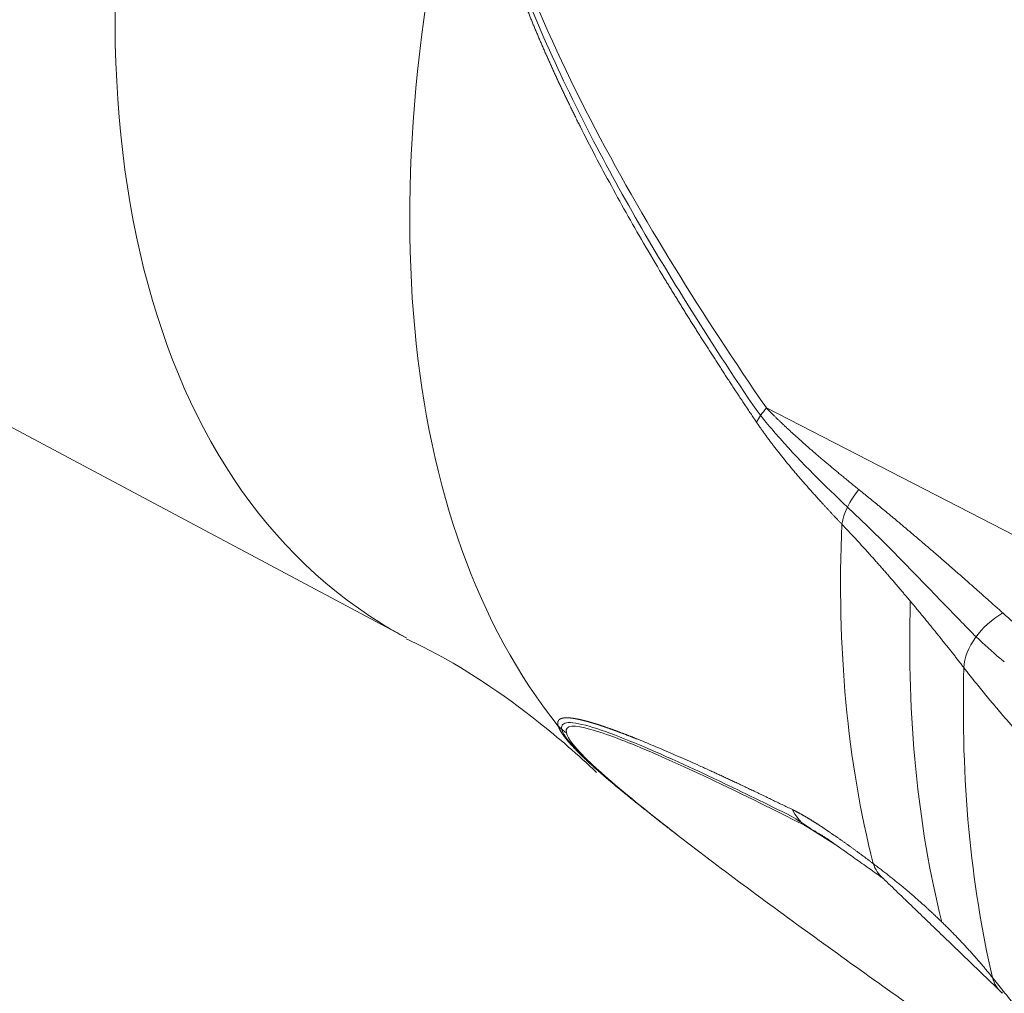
# Model space of a CAD drawing. Header units: millimetres. Extents: x 35469 to 44263, y -24881 to -16268.
# Tile 196 of 231: x 44141.73 to 44146.61, y -24506.64 to -24501.81. Entities that reach past the tile are written whole.
import ezdxf

# ---------------------------------------------------------------- set-up
doc = ezdxf.new("R2010")
doc.units = ezdxf.units.MM
doc.header["$LTSCALE"] = 0.3175
doc.layers.add('1轮廓实线层', color=7, linetype='Continuous', lineweight=18)

# ---------------------------------------------------------------- blocks, each defined once
blk = doc.blocks.new('MR20E-1840-Z')
at = {"layer": '1轮廓实线层'}
for p, q in [((15747.8578, -10785.7463), (15753.1592, -10788.5736)), ((15754.9455, -10787.4332), (15758.115, -10789.0621)), ((15755.2871, -10789.599), (15755.1369, -10789.5044))]:
    blk.add_line(p, q, dxfattribs=at)
for centre, major_axis, ratio, start_param, end_param in [((15751.7412, -10779.1728), (4.0135, 6.4987), 0.556892, 6.283185, 9.459977), ((15756.8491, -10782.3275), (-3.8136, -6.175), 0.556892, 3.106106, 6.283185), ((15758.391, -10783.2797), (3.8729, 6.271), 0.556892, 2.063859, 2.945777), ((15755.1387, -10787.4118), (-0.2475, -0.1695), 0.372033, 5.320895, 5.709166), ((15755.5619, -10787.9115), (-0.2162, -0.2079), 0.552005, 4.923338, 5.653724), ((15760.9274, -10784.8461), (-4.1693, -6.7508), 0.556892, 5.50269, 5.790132), ((15761.3343, -10785.0975), (-4.2168, -6.8278), 0.556892, 5.517408, 5.786999), ((15756.1917, -10788.6439), (0.2365, 0.1846), 0.673778, 1.365961, 2.60715), ((15756.8491, -10782.3275), (-3.8136, -6.175), 0.556892, 0, 0.035199), ((15761.7265, -10785.3397), (4.3105, 6.9796), 0.556892, 2.378027, 2.631609), ((15754.1257, -10788.8011), (-0.2907, -0.0742), 0.989581, 0.533289, 0.709552), ((15755.3096, -10789.2607), (0.1349, 0.268), 0.84632, 2.576304, 2.964574), ((15754.6062, -10789.2529), (-0.1856, -0.2357), 0.47163, 6.213499, 6.389763), ((15755.7118, -10789.5332), (0.1819, 0.2386), 0.70751, 2.700183, 3.106433), ((15756.3289, -10790.1281), (0.2338, 0.188), 0.691062, 2.838701, 3.276081)]:
    blk.add_ellipse(centre, major_axis=major_axis, ratio=ratio, start_param=start_param, end_param=end_param, dxfattribs=at)
for points, knots in [([(15754.8966, -10787.5042), (15754.8918, -10787.4969), (15754.8821, -10787.4825), (15754.8676, -10787.4609), (15754.8531, -10787.4393), (15754.8388, -10787.4179), (15754.8246, -10787.3965), (15754.8105, -10787.3751), (15754.7964, -10787.3539), (15754.7824, -10787.3327), (15754.7686, -10787.3116), (15754.7548, -10787.2906), (15754.7411, -10787.2696), (15754.7275, -10787.2487), (15754.714, -10787.2279), (15754.7005, -10787.2072), (15754.6872, -10787.1866), (15754.6739, -10787.166), (15754.6608, -10787.1455), (15754.6477, -10787.125), (15754.6347, -10787.1047), (15754.6218, -10787.0844), (15754.609, -10787.0642), (15754.5963, -10787.0441), (15754.5837, -10787.024), (15754.5711, -10787.004), (15754.5587, -10786.9841), (15754.5463, -10786.9643), (15754.534, -10786.9445), (15754.5218, -10786.9248), (15754.5097, -10786.9052), (15754.4977, -10786.8856), (15754.4858, -10786.8662), (15754.4739, -10786.8468), (15754.4622, -10786.8274), (15754.4505, -10786.8082), (15754.412, -10786.7443), (15754.3478, -10786.6362), (15754.2602, -10786.4837), (15754.1766, -10786.333), (15754.0969, -10786.1839), (15754.0424, -10786.0777), (15754.0107, -10786.0146), (15754.0005, -10785.9941), (15753.9904, -10785.9737), (15753.9804, -10785.9533), (15753.9705, -10785.933), (15753.9607, -10785.9128), (15753.951, -10785.8926), (15753.9414, -10785.8725), (15753.9319, -10785.8525), (15753.9225, -10785.8325), (15753.9132, -10785.8126), (15753.904, -10785.7928), (15753.8949, -10785.773), (15753.8858, -10785.7533), (15753.8769, -10785.7337), (15753.8681, -10785.7141), (15753.8594, -10785.6945), (15753.8507, -10785.6751), (15753.8422, -10785.6557), (15753.8338, -10785.6364), (15753.8255, -10785.6171), (15753.8172, -10785.5979), (15753.8091, -10785.5787), (15753.801, -10785.5597), (15753.7931, -10785.5406), (15753.7853, -10785.5217), (15753.7775, -10785.5028), (15753.7699, -10785.484), (15753.7623, -10785.4652), (15753.7549, -10785.4465), (15753.7475, -10785.4279), (15753.7403, -10785.4093), (15753.7331, -10785.3908), (15753.7261, -10785.3723), (15753.7191, -10785.354), (15753.7122, -10785.3356), (15753.7055, -10785.3174), (15753.6988, -10785.2992), (15753.6923, -10785.281), (15753.6858, -10785.263), (15753.6794, -10785.2449), (15753.6732, -10785.227), (15753.667, -10785.2091), (15753.6609, -10785.1913), (15753.6549, -10785.1735), (15753.6491, -10785.1558), (15753.6433, -10785.1382), (15753.6376, -10785.1206), (15753.632, -10785.1031), (15753.6266, -10785.0856), (15753.6212, -10785.0682), (15753.6159, -10785.0509), (15753.6107, -10785.0336), (15753.6056, -10785.0164), (15753.6006, -10784.9993), (15753.5958, -10784.9822), (15753.591, -10784.9651), (15753.5863, -10784.9482), (15753.5817, -10784.9313), (15753.5772, -10784.9144), (15753.5728, -10784.8976), (15753.5685, -10784.8809), (15753.5643, -10784.8643), (15753.5602, -10784.8477), (15753.5562, -10784.8311), (15753.5523, -10784.8146), (15753.5485, -10784.7982), (15753.5448, -10784.7819), (15753.5412, -10784.7656), (15753.5377, -10784.7493), (15753.5343, -10784.7331), (15753.531, -10784.717), (15753.5278, -10784.701), (15753.5247, -10784.685), (15753.5217, -10784.669), (15753.5188, -10784.6532), (15753.516, -10784.6373), (15753.5133, -10784.6216), (15753.5107, -10784.6059), (15753.5082, -10784.5902), (15753.5058, -10784.5747), (15753.5035, -10784.5591), (15753.5012, -10784.5437), (15753.4991, -10784.5283), (15753.4971, -10784.5129), (15753.4952, -10784.4977), (15753.4934, -10784.4824), (15753.4917, -10784.4673), (15753.4901, -10784.4522), (15753.4886, -10784.4371), (15753.4872, -10784.4221), (15753.4858, -10784.4072), (15753.4846, -10784.3923), (15753.4835, -10784.3775), (15753.4825, -10784.3628), (15753.4819, -10784.353), (15753.4816, -10784.3481)], [0, 0, 0, 0, 0.007734, 0.015433, 0.023096, 0.030724, 0.038317, 0.045875, 0.053398, 0.060885, 0.068337, 0.075754, 0.083136, 0.090483, 0.097794, 0.105071, 0.112312, 0.119519, 0.126691, 0.133827, 0.140929, 0.147996, 0.155028, 0.162025, 0.168987, 0.175915, 0.182808, 0.189666, 0.196489, 0.203278, 0.210032, 0.216751, 0.223436, 0.230087, 0.236702, 0.243284, 0.249831, 0.302143, 0.353263, 0.403209, 0.451999, 0.499653, 0.506251, 0.512817, 0.51935, 0.52585, 0.532318, 0.538754, 0.545158, 0.551529, 0.557868, 0.564176, 0.570451, 0.576694, 0.582906, 0.589086, 0.595234, 0.601351, 0.607436, 0.613491, 0.619513, 0.625505, 0.631466, 0.637395, 0.643294, 0.649162, 0.655, 0.660807, 0.666583, 0.67233, 0.678046, 0.683732, 0.689387, 0.695013, 0.70061, 0.706176, 0.711714, 0.717221, 0.7227, 0.728149, 0.733569, 0.738961, 0.744324, 0.749658, 0.754963, 0.760241, 0.76549, 0.770711, 0.775904, 0.781069, 0.786207, 0.791317, 0.796401, 0.801457, 0.806485, 0.811488, 0.816463, 0.821412, 0.826335, 0.831232, 0.836102, 0.840947, 0.845767, 0.850561, 0.85533, 0.860073, 0.864792, 0.869487, 0.874157, 0.878803, 0.883424, 0.888022, 0.892597, 0.897148, 0.901676, 0.906181, 0.910663, 0.915123, 0.919561, 0.923977, 0.928371, 0.932743, 0.937095, 0.941425, 0.945735, 0.950024, 0.954293, 0.958542, 0.962771, 0.966982, 0.971173, 0.975345, 0.979499, 0.983634, 0.987752, 0.991852, 0.995934, 1, 1, 1, 1]), ([(15754.8776, -10787.4182), (15754.759, -10787.2415), (15754.6427, -10787.062), (15754.3475, -10786.5849), (15754.1719, -10786.2797), (15753.8535, -10785.6408), (15753.7102, -10785.3111), (15753.5584, -10784.7757), (15753.5197, -10784.593), (15753.5012, -10784.3863), (15753.4998, -10784.3669), (15753.4985, -10784.3475)], [0, 0, 0, 0, 0.196746, 0.196746, 0.51153, 0.51153, 0.826315, 0.826315, 0.983707, 0.983707, 1, 1, 1, 1]), ([(15753.5187, -10784.3468), (15753.5396, -10784.647), (15753.6201, -10784.9363), (15753.8192, -10785.4846), (15753.9402, -10785.7456), (15754.3338, -10786.506), (15754.6327, -10786.9765), (15754.9455, -10787.4332)], [0, 0, 0, 0, 0.25, 0.25, 0.5, 0.5, 1, 1, 1, 1]), ([(15754.8776, -10787.4181), (15754.9207, -10787.4794), (15754.9671, -10787.533), (15755.1232, -10787.7094), (15755.2352, -10787.8195), (15755.348, -10787.9245)], [0, 0, 0, 0, 0.295575, 0.295575, 1, 1, 1, 1]), ([(15754.9455, -10787.4332), (15754.947, -10787.4347), (15754.95, -10787.4379), (15754.9546, -10787.4426), (15754.9593, -10787.4474), (15754.9641, -10787.4522), (15754.9689, -10787.4571), (15754.9738, -10787.462), (15754.9788, -10787.4669), (15754.9839, -10787.4719), (15754.989, -10787.477), (15754.9942, -10787.4821), (15754.9995, -10787.4872), (15755.0049, -10787.4924), (15755.0103, -10787.4977), (15755.0158, -10787.5029), (15755.0214, -10787.5083), (15755.027, -10787.5136), (15755.0328, -10787.519), (15755.0386, -10787.5245), (15755.0444, -10787.53), (15755.0504, -10787.5355), (15755.0564, -10787.5411), (15755.0625, -10787.5468), (15755.0687, -10787.5525), (15755.0749, -10787.5582), (15755.0813, -10787.564), (15755.0877, -10787.5698), (15755.0941, -10787.5756), (15755.1007, -10787.5815), (15755.1073, -10787.5875), (15755.114, -10787.5935), (15755.1208, -10787.5995), (15755.1276, -10787.6056), (15755.1345, -10787.6117), (15755.1415, -10787.6179), (15755.1486, -10787.6241), (15755.1557, -10787.6304), (15755.1629, -10787.6367), (15755.1702, -10787.643), (15755.1776, -10787.6494), (15755.185, -10787.6559), (15755.1925, -10787.6624), (15755.2001, -10787.6689), (15755.2078, -10787.6754), (15755.2155, -10787.6821), (15755.2233, -10787.6887), (15755.2312, -10787.6954), (15755.2392, -10787.7022), (15755.2472, -10787.7089), (15755.2553, -10787.7158), (15755.2635, -10787.7226), (15755.2717, -10787.7295), (15755.2801, -10787.7365), (15755.2885, -10787.7435), (15755.2969, -10787.7505), (15755.3055, -10787.7576), (15755.3141, -10787.7648), (15755.3228, -10787.7719), (15755.3316, -10787.7791), (15755.3404, -10787.7864), (15755.3493, -10787.7937), (15755.3583, -10787.801), (15755.3674, -10787.8084), (15755.3766, -10787.8158), (15755.3858, -10787.8233), (15755.3951, -10787.8308), (15755.4013, -10787.8358), (15755.4044, -10787.8383)], [0, 0, 0, 0, 0.010166, 0.020483, 0.030951, 0.041571, 0.052342, 0.063265, 0.07434, 0.085567, 0.096946, 0.108478, 0.120162, 0.131998, 0.143988, 0.15613, 0.168425, 0.180873, 0.193474, 0.206229, 0.219137, 0.232198, 0.245413, 0.258781, 0.272304, 0.28598, 0.299809, 0.313793, 0.327931, 0.342223, 0.356669, 0.371269, 0.386023, 0.400932, 0.415995, 0.431213, 0.446585, 0.462111, 0.477793, 0.493629, 0.509619, 0.525765, 0.542065, 0.55852, 0.57513, 0.591895, 0.608815, 0.62589, 0.64312, 0.660505, 0.678045, 0.695741, 0.713592, 0.731598, 0.749759, 0.768075, 0.786547, 0.805175, 0.823957, 0.842895, 0.861989, 0.881238, 0.900643, 0.920203, 0.939919, 0.95979, 0.979817, 1, 1, 1, 1]), ([(15755.3196, -10788.0093), (15755.3164, -10788.006), (15755.31, -10787.9993), (15755.3005, -10787.9893), (15755.291, -10787.9793), (15755.2817, -10787.9694), (15755.2724, -10787.9595), (15755.2632, -10787.9496), (15755.2541, -10787.9398), (15755.245, -10787.9301), (15755.2361, -10787.9204), (15755.2272, -10787.9108), (15755.2184, -10787.9012), (15755.2097, -10787.8916), (15755.2011, -10787.8821), (15755.1925, -10787.8727), (15755.184, -10787.8633), (15755.1756, -10787.8539), (15755.1673, -10787.8446), (15755.1591, -10787.8353), (15755.151, -10787.8261), (15755.1429, -10787.817), (15755.1349, -10787.8078), (15755.127, -10787.7988), (15755.1192, -10787.7898), (15755.1114, -10787.7808), (15755.1038, -10787.7719), (15755.0962, -10787.763), (15755.0887, -10787.7542), (15755.0813, -10787.7454), (15755.074, -10787.7367), (15755.0667, -10787.728), (15755.0595, -10787.7193), (15755.0524, -10787.7107), (15755.0454, -10787.7022), (15755.0385, -10787.6937), (15755.0317, -10787.6853), (15755.0249, -10787.6769), (15755.0182, -10787.6685), (15755.0116, -10787.6602), (15755.0051, -10787.652), (15754.9986, -10787.6438), (15754.9923, -10787.6356), (15754.986, -10787.6275), (15754.9798, -10787.6194), (15754.9737, -10787.6114), (15754.9676, -10787.6034), (15754.9617, -10787.5955), (15754.9558, -10787.5877), (15754.95, -10787.5798), (15754.9443, -10787.5721), (15754.9387, -10787.5643), (15754.9332, -10787.5566), (15754.9277, -10787.549), (15754.9223, -10787.5414), (15754.917, -10787.5339), (15754.9118, -10787.5264), (15754.9067, -10787.5189), (15754.9016, -10787.5115), (15754.8983, -10787.5066), (15754.8966, -10787.5042)], [0, 0, 0, 0, 0.022037, 0.043901, 0.065593, 0.087113, 0.108461, 0.129638, 0.150643, 0.171476, 0.192138, 0.212629, 0.232949, 0.253099, 0.273078, 0.292886, 0.312525, 0.331993, 0.351292, 0.370421, 0.389381, 0.408172, 0.426794, 0.445247, 0.463532, 0.481649, 0.499598, 0.517379, 0.534993, 0.55244, 0.569721, 0.586835, 0.603782, 0.620564, 0.637181, 0.653632, 0.669918, 0.68604, 0.701998, 0.717792, 0.733423, 0.748891, 0.764196, 0.77934, 0.794321, 0.809142, 0.823801, 0.838301, 0.852641, 0.866821, 0.880843, 0.894707, 0.908413, 0.921963, 0.935356, 0.948593, 0.961676, 0.974604, 0.987378, 1, 1, 1, 1]), ([(15755.4044, -10787.8383), (15755.4092, -10787.8422), (15755.4187, -10787.8498), (15755.4329, -10787.8614), (15755.4472, -10787.8729), (15755.4614, -10787.8845), (15755.4756, -10787.8961), (15755.4898, -10787.9078), (15755.5041, -10787.9194), (15755.5183, -10787.9311), (15755.5324, -10787.9428), (15755.5466, -10787.9546), (15755.5608, -10787.9663), (15755.575, -10787.9781), (15755.5891, -10787.9899), (15755.6033, -10788.0018), (15755.6174, -10788.0136), (15755.6315, -10788.0255), (15755.6456, -10788.0374), (15755.6597, -10788.0493), (15755.6738, -10788.0612), (15755.6879, -10788.0732), (15755.702, -10788.0852), (15755.716, -10788.0972), (15755.7301, -10788.1092), (15755.7441, -10788.1212), (15755.7581, -10788.1333), (15755.7752, -10788.1479), (15755.7952, -10788.1652), (15755.8181, -10788.1851), (15755.8408, -10788.2048), (15755.8633, -10788.2244), (15755.8856, -10788.2439), (15755.9077, -10788.2633), (15755.9296, -10788.2826), (15755.9514, -10788.3018), (15755.9729, -10788.3208), (15755.9942, -10788.3397), (15756.0153, -10788.3585), (15756.0362, -10788.3771), (15756.057, -10788.3956), (15756.0775, -10788.414), (15756.0979, -10788.4322), (15756.1114, -10788.4443), (15756.1181, -10788.4504)], [0, 0, 0, 0, 0.01887, 0.037769, 0.056696, 0.075652, 0.094637, 0.113651, 0.132693, 0.151764, 0.170863, 0.189992, 0.209149, 0.228335, 0.24755, 0.266793, 0.286066, 0.305367, 0.324698, 0.344057, 0.363445, 0.382862, 0.402308, 0.421783, 0.441287, 0.46082, 0.480383, 0.499974, 0.5324, 0.56467, 0.596783, 0.628738, 0.660537, 0.692179, 0.723665, 0.754994, 0.786166, 0.817182, 0.848042, 0.878745, 0.909293, 0.939684, 0.96992, 1, 1, 1, 1]), ([(15755.9855, -10788.5685), (15755.9386, -10788.5215), (15755.8898, -10788.4711), (15755.6906, -10788.2647), (15755.5258, -10788.0934), (15755.348, -10787.9245)], [0, 0, 0, 0, 0.255049, 0.255049, 1, 1, 1, 1]), ([(15755.9249, -10788.7216), (15755.9228, -10788.719), (15755.9187, -10788.7137), (15755.9126, -10788.7058), (15755.9063, -10788.6978), (15755.9001, -10788.6897), (15755.8937, -10788.6816), (15755.8874, -10788.6735), (15755.881, -10788.6653), (15755.8745, -10788.6571), (15755.868, -10788.6488), (15755.8614, -10788.6405), (15755.8548, -10788.6321), (15755.8481, -10788.6236), (15755.8414, -10788.6152), (15755.8346, -10788.6067), (15755.8278, -10788.5981), (15755.8209, -10788.5895), (15755.814, -10788.5808), (15755.807, -10788.5721), (15755.8, -10788.5633), (15755.7929, -10788.5545), (15755.7858, -10788.5457), (15755.7786, -10788.5368), (15755.7714, -10788.5278), (15755.7641, -10788.5188), (15755.7567, -10788.5098), (15755.7494, -10788.5007), (15755.7419, -10788.4916), (15755.7344, -10788.4824), (15755.7268, -10788.4732), (15755.7192, -10788.4639), (15755.7116, -10788.4546), (15755.7038, -10788.4453), (15755.696, -10788.4359), (15755.6882, -10788.4264), (15755.6803, -10788.4169), (15755.6724, -10788.4074), (15755.6644, -10788.3978), (15755.6563, -10788.3882), (15755.6482, -10788.3785), (15755.6387, -10788.3673), (15755.6278, -10788.3544), (15755.6153, -10788.3396), (15755.6024, -10788.3245), (15755.5891, -10788.309), (15755.5755, -10788.2931), (15755.5614, -10788.2768), (15755.5469, -10788.2601), (15755.532, -10788.243), (15755.5167, -10788.2255), (15755.501, -10788.2077), (15755.4849, -10788.1895), (15755.4683, -10788.1709), (15755.4513, -10788.152), (15755.4338, -10788.1327), (15755.4159, -10788.113), (15755.3976, -10788.0929), (15755.3787, -10788.0725), (15755.3595, -10788.0518), (15755.3397, -10788.0307), (15755.3263, -10788.0165), (15755.3196, -10788.0093)], [0, 0, 0, 0, 0.011491, 0.023034, 0.034628, 0.046274, 0.05797, 0.069719, 0.081519, 0.09337, 0.105273, 0.117227, 0.129234, 0.141292, 0.153401, 0.165563, 0.177776, 0.190041, 0.202358, 0.214727, 0.227148, 0.239621, 0.252146, 0.264722, 0.277351, 0.290032, 0.302766, 0.315551, 0.328389, 0.341278, 0.35422, 0.367215, 0.380261, 0.39336, 0.406512, 0.419715, 0.432972, 0.44628, 0.459641, 0.473055, 0.486521, 0.500039, 0.519994, 0.54048, 0.561496, 0.583043, 0.605121, 0.627729, 0.650869, 0.674539, 0.69874, 0.723472, 0.748735, 0.774529, 0.800855, 0.827711, 0.855098, 0.883016, 0.911465, 0.940446, 0.969957, 1, 1, 1, 1]), ([(15756.1181, -10788.4504), (15756.1924, -10788.5157), (15756.2662, -10788.5794), (15756.413, -10788.7032), (15756.4862, -10788.7632), (15756.6324, -10788.8791), (15756.7055, -10788.9349), (15756.8524, -10789.0422), (15756.9261, -10789.0936), (15757.0004, -10789.1428)], [0, 0, 0, 0, 0.25, 0.25, 0.5, 0.5, 0.75, 0.75, 1, 1, 1, 1]), ([(15756.1256, -10788.693), (15756.1185, -10788.6871), (15756.1113, -10788.6812), (15756.0646, -10788.6418), (15756.0252, -10788.6061), (15755.9858, -10788.568)], [0, 0, 0, 0, 0.153623, 0.153623, 1, 1, 1, 1]), ([(15753.16, -10788.5797), (15753.1873, -10788.5922), (15753.4172, -10788.7008), (15753.7502, -10788.9294), (15754.0119, -10789.154), (15754.1029, -10789.2415)], [0, 0, 0, 0, 0.077965, 0.6631, 1, 1, 1, 1]), ([(15756.6608, -10789.4948), (15756.6585, -10789.4929), (15756.6538, -10789.4891), (15756.6467, -10789.4833), (15756.6396, -10789.4774), (15756.6325, -10789.4716), (15756.6255, -10789.4657), (15756.6184, -10789.4598), (15756.6113, -10789.4538), (15756.6043, -10789.4478), (15756.5972, -10789.4418), (15756.5902, -10789.4358), (15756.5831, -10789.4297), (15756.5761, -10789.4236), (15756.5691, -10789.4175), (15756.562, -10789.4114), (15756.555, -10789.4052), (15756.548, -10789.399), (15756.541, -10789.3927), (15756.534, -10789.3865), (15756.527, -10789.3802), (15756.52, -10789.3739), (15756.513, -10789.3675), (15756.506, -10789.3611), (15756.499, -10789.3547), (15756.492, -10789.3483), (15756.485, -10789.3418), (15756.478, -10789.3353), (15756.4711, -10789.3288), (15756.4641, -10789.3223), (15756.4571, -10789.3157), (15756.4502, -10789.3091), (15756.4432, -10789.3025), (15756.4363, -10789.2958), (15756.4293, -10789.2891), (15756.4224, -10789.2824), (15756.4154, -10789.2757), (15756.4085, -10789.2689), (15756.4015, -10789.2621), (15756.3946, -10789.2553), (15756.3877, -10789.2484), (15756.3808, -10789.2416), (15756.3738, -10789.2347), (15756.3669, -10789.2277), (15756.36, -10789.2208), (15756.3531, -10789.2138), (15756.3462, -10789.2068), (15756.3393, -10789.1997), (15756.3324, -10789.1927), (15756.3255, -10789.1856), (15756.3186, -10789.1784), (15756.3117, -10789.1713), (15756.3048, -10789.1641), (15756.298, -10789.1569), (15756.2911, -10789.1497), (15756.2842, -10789.1425), (15756.2773, -10789.1352), (15756.2705, -10789.1279), (15756.2636, -10789.1205), (15756.2568, -10789.1132), (15756.2499, -10789.1058), (15756.243, -10789.0984), (15756.2362, -10789.091), (15756.2294, -10789.0835), (15756.2225, -10789.076), (15756.2157, -10789.0685), (15756.2088, -10789.061), (15756.202, -10789.0534), (15756.1952, -10789.0458), (15756.1884, -10789.0382), (15756.1815, -10789.0305), (15756.1747, -10789.0229), (15756.1679, -10789.0152), (15756.1611, -10789.0075), (15756.1543, -10788.9997), (15756.1475, -10788.9919), (15756.1407, -10788.9842), (15756.1339, -10788.9763), (15756.1271, -10788.9685), (15756.1203, -10788.9606), (15756.1135, -10788.9527), (15756.1067, -10788.9448), (15756.1, -10788.9369), (15756.0932, -10788.9289), (15756.0864, -10788.9209), (15756.0796, -10788.9129), (15756.0729, -10788.9048), (15756.0661, -10788.8968), (15756.0594, -10788.8887), (15756.0526, -10788.8805), (15756.0458, -10788.8724), (15756.0391, -10788.8642), (15756.0324, -10788.856), (15756.0256, -10788.8478), (15756.0189, -10788.8396), (15756.0121, -10788.8313), (15756.0054, -10788.823), (15755.9987, -10788.8147), (15755.9919, -10788.8063), (15755.9852, -10788.798), (15755.9785, -10788.7896), (15755.9718, -10788.7812), (15755.9651, -10788.7727), (15755.9584, -10788.7643), (15755.9517, -10788.7558), (15755.945, -10788.7473), (15755.9383, -10788.7387), (15755.9316, -10788.7302), (15755.9271, -10788.7245), (15755.9249, -10788.7216)], [0, 0, 0, 0, 0.009675, 0.019342, 0.029001, 0.038652, 0.048295, 0.05793, 0.067557, 0.077177, 0.086788, 0.096392, 0.105988, 0.115576, 0.125157, 0.134731, 0.144297, 0.153855, 0.163407, 0.172951, 0.182488, 0.192017, 0.20154, 0.211055, 0.220564, 0.230066, 0.23956, 0.249048, 0.25853, 0.268004, 0.277472, 0.286933, 0.296388, 0.305836, 0.315278, 0.324714, 0.334143, 0.343566, 0.352983, 0.362393, 0.371798, 0.381196, 0.390589, 0.399975, 0.409356, 0.418731, 0.4281, 0.437464, 0.446822, 0.456174, 0.465521, 0.474862, 0.484198, 0.493528, 0.502853, 0.512173, 0.521488, 0.530798, 0.540102, 0.549401, 0.558696, 0.567985, 0.57727, 0.58655, 0.595825, 0.605095, 0.614361, 0.623622, 0.632878, 0.64213, 0.651378, 0.660621, 0.66986, 0.679094, 0.688325, 0.697551, 0.706773, 0.71599, 0.725204, 0.734414, 0.74362, 0.752822, 0.76202, 0.771215, 0.780405, 0.789592, 0.798776, 0.807956, 0.817132, 0.826305, 0.835475, 0.844641, 0.853804, 0.862963, 0.872119, 0.881273, 0.890423, 0.89957, 0.908714, 0.917855, 0.926993, 0.936129, 0.945261, 0.954391, 0.963518, 0.972642, 0.981764, 0.990883, 1, 1, 1, 1]), ([(15753.9127, -10789.0112), (15753.9125, -10789.0108), (15753.9123, -10789.01), (15753.912, -10789.0088), (15753.9117, -10789.0077), (15753.9114, -10789.0065), (15753.9111, -10789.0054), (15753.9109, -10789.0043), (15753.9107, -10789.0032), (15753.9106, -10789.0021), (15753.9104, -10789.0011), (15753.9103, -10789), (15753.9103, -10788.999), (15753.9102, -10788.998), (15753.9102, -10788.997), (15753.9102, -10788.9961), (15753.9103, -10788.9951), (15753.9104, -10788.9942), (15753.9105, -10788.9933), (15753.9106, -10788.9924), (15753.9108, -10788.9915), (15753.911, -10788.9906), (15753.9112, -10788.9898), (15753.9115, -10788.989), (15753.9117, -10788.9882), (15753.912, -10788.9874), (15753.9124, -10788.9866), (15753.9128, -10788.9859), (15753.9132, -10788.9851), (15753.9136, -10788.9844), (15753.9141, -10788.9837), (15753.9145, -10788.9831), (15753.9151, -10788.9824), (15753.9156, -10788.9817), (15753.9162, -10788.9811), (15753.9168, -10788.9805), (15753.9174, -10788.9799), (15753.9181, -10788.9793), (15753.9188, -10788.9788), (15753.9195, -10788.9783), (15753.9202, -10788.9777), (15753.921, -10788.9772), (15753.9218, -10788.9767), (15753.9227, -10788.9763), (15753.9235, -10788.9758), (15753.9244, -10788.9754), (15753.9254, -10788.975), (15753.9263, -10788.9746), (15753.9273, -10788.9742), (15753.9283, -10788.9739), (15753.9294, -10788.9735), (15753.9304, -10788.9732), (15753.9315, -10788.9729), (15753.9327, -10788.9726), (15753.9338, -10788.9723), (15753.935, -10788.9721), (15753.9362, -10788.9718), (15753.9375, -10788.9716), (15753.9388, -10788.9714), (15753.9401, -10788.9712), (15753.9414, -10788.9711), (15753.9428, -10788.9709), (15753.9442, -10788.9708), (15753.9456, -10788.9707), (15753.947, -10788.9706), (15753.9485, -10788.9705), (15753.95, -10788.9705), (15753.9516, -10788.9704), (15753.9531, -10788.9704), (15753.9547, -10788.9704), (15753.9564, -10788.9704), (15753.958, -10788.9704), (15753.9597, -10788.9705), (15753.9614, -10788.9706), (15753.9632, -10788.9706), (15753.9649, -10788.9707), (15753.9667, -10788.9709), (15753.9686, -10788.971), (15753.9704, -10788.9711), (15753.9723, -10788.9713), (15753.9742, -10788.9715), (15753.9762, -10788.9717), (15753.9781, -10788.9719), (15753.9801, -10788.9722), (15753.9822, -10788.9724), (15753.9842, -10788.9727), (15753.9863, -10788.973), (15753.9884, -10788.9733), (15753.9906, -10788.9737), (15753.9928, -10788.974), (15753.995, -10788.9744), (15753.9972, -10788.9748), (15753.9995, -10788.9752), (15754.0018, -10788.9756), (15754.0041, -10788.976), (15754.0064, -10788.9765), (15754.0088, -10788.9769), (15754.0112, -10788.9774), (15754.0137, -10788.9779), (15754.0161, -10788.9785), (15754.0186, -10788.979), (15754.0212, -10788.9796), (15754.0237, -10788.9801), (15754.0263, -10788.9807), (15754.0289, -10788.9813), (15754.0315, -10788.982), (15754.0342, -10788.9826), (15754.0369, -10788.9833), (15754.0396, -10788.984), (15754.0424, -10788.9847), (15754.0452, -10788.9854), (15754.048, -10788.9861), (15754.0508, -10788.9869), (15754.0537, -10788.9876), (15754.0566, -10788.9884), (15754.0595, -10788.9892), (15754.0625, -10788.99), (15754.0655, -10788.9909), (15754.0685, -10788.9917), (15754.0715, -10788.9926), (15754.0746, -10788.9935), (15754.0777, -10788.9944), (15754.0808, -10788.9953), (15754.084, -10788.9963), (15754.0872, -10788.9972), (15754.0904, -10788.9982), (15754.0937, -10788.9992), (15754.0969, -10789.0002), (15754.1002, -10789.0013), (15754.1036, -10789.0023), (15754.1069, -10789.0034), (15754.1103, -10789.0045), (15754.1137, -10789.0056), (15754.1172, -10789.0067), (15754.1207, -10789.0078), (15754.1242, -10789.009), (15754.1277, -10789.0101), (15754.1313, -10789.0113), (15754.1349, -10789.0125), (15754.1385, -10789.0138), (15754.1421, -10789.015), (15754.1458, -10789.0163), (15754.1495, -10789.0175), (15754.1533, -10789.0188), (15754.157, -10789.0201), (15754.1608, -10789.0215), (15754.1646, -10789.0228), (15754.1685, -10789.0242), (15754.1724, -10789.0256), (15754.1763, -10789.0269), (15754.1802, -10789.0284), (15754.1842, -10789.0298), (15754.1882, -10789.0312), (15754.1922, -10789.0327), (15754.1962, -10789.0342), (15754.2003, -10789.0357), (15754.2044, -10789.0372), (15754.2086, -10789.0387), (15754.2127, -10789.0403), (15754.2169, -10789.0419), (15754.2212, -10789.0434), (15754.2254, -10789.0451), (15754.2297, -10789.0467), (15754.234, -10789.0483), (15754.2383, -10789.05), (15754.2427, -10789.0516), (15754.2471, -10789.0533), (15754.2515, -10789.055), (15754.256, -10789.0568), (15754.2605, -10789.0585), (15754.265, -10789.0603), (15754.2695, -10789.062), (15754.2741, -10789.0638), (15754.2787, -10789.0656), (15754.2833, -10789.0675), (15754.2879, -10789.0693), (15754.2926, -10789.0712), (15754.2973, -10789.0731), (15754.3136, -10789.0795), (15754.3419, -10789.091), (15754.3832, -10789.1081), (15754.4262, -10789.1262), (15754.4707, -10789.1453), (15754.5169, -10789.1654), (15754.5646, -10789.1864), (15754.6139, -10789.2085), (15754.6541, -10789.2268), (15754.6846, -10789.2408), (15754.7049, -10789.2502), (15754.7256, -10789.2597), (15754.7466, -10789.2695), (15754.7679, -10789.2794), (15754.7895, -10789.2896), (15754.8114, -10789.2999), (15754.8337, -10789.3104), (15754.8563, -10789.3211), (15754.8792, -10789.332), (15754.9024, -10789.3431), (15754.926, -10789.3543), (15754.9499, -10789.3658), (15754.9741, -10789.3774), (15754.9987, -10789.3893), (15755.0236, -10789.4013), (15755.0488, -10789.4135), (15755.0657, -10789.4217), (15755.0743, -10789.4258)], [0, 0, 0, 0, 0.002203, 0.004411, 0.006624, 0.008842, 0.011065, 0.013294, 0.015527, 0.017766, 0.02001, 0.02226, 0.024515, 0.026775, 0.029041, 0.031312, 0.033589, 0.035871, 0.03816, 0.040454, 0.042753, 0.045059, 0.04737, 0.049687, 0.052011, 0.05434, 0.056675, 0.059016, 0.061363, 0.063717, 0.066077, 0.068442, 0.070815, 0.073193, 0.075578, 0.077969, 0.080367, 0.082771, 0.085181, 0.087598, 0.090022, 0.092452, 0.094889, 0.097333, 0.099783, 0.10224, 0.104704, 0.107175, 0.109653, 0.112137, 0.114628, 0.117127, 0.119632, 0.122145, 0.124664, 0.127191, 0.129725, 0.132266, 0.134814, 0.137369, 0.139932, 0.142502, 0.145079, 0.147664, 0.150256, 0.152855, 0.155462, 0.158077, 0.160698, 0.163328, 0.165965, 0.16861, 0.171262, 0.173922, 0.176589, 0.179265, 0.181948, 0.184639, 0.187337, 0.190044, 0.192758, 0.19548, 0.19821, 0.200948, 0.203694, 0.206448, 0.20921, 0.21198, 0.214758, 0.217545, 0.220339, 0.223141, 0.225952, 0.228771, 0.231598, 0.234433, 0.237276, 0.240128, 0.242988, 0.245856, 0.248733, 0.251618, 0.254511, 0.257413, 0.260323, 0.263242, 0.266169, 0.269105, 0.272049, 0.275002, 0.277963, 0.280933, 0.283911, 0.286899, 0.289894, 0.292899, 0.295912, 0.298933, 0.301964, 0.305003, 0.308051, 0.311108, 0.314173, 0.317248, 0.320331, 0.323423, 0.326524, 0.329633, 0.332752, 0.33588, 0.339016, 0.342162, 0.345316, 0.348479, 0.351652, 0.354833, 0.358024, 0.361223, 0.364432, 0.36765, 0.370876, 0.374112, 0.377357, 0.380611, 0.383875, 0.387147, 0.390429, 0.39372, 0.39702, 0.400329, 0.403648, 0.406976, 0.410313, 0.41366, 0.417015, 0.42038, 0.423755, 0.427139, 0.430532, 0.433934, 0.437346, 0.440768, 0.444198, 0.447639, 0.451088, 0.454547, 0.458016, 0.461494, 0.464981, 0.468478, 0.471985, 0.475501, 0.479027, 0.482562, 0.486107, 0.489661, 0.493225, 0.496799, 0.500382, 0.530007, 0.560075, 0.590593, 0.621563, 0.652993, 0.684884, 0.717243, 0.750072, 0.762841, 0.775741, 0.788771, 0.801931, 0.815222, 0.828644, 0.842197, 0.855882, 0.869698, 0.883647, 0.897727, 0.911939, 0.926284, 0.940762, 0.955372, 0.970115, 0.984991, 1, 1, 1, 1]), ([(15754.105, -10789.2286), (15754.1045, -10789.2281), (15754.1028, -10789.2266), (15754.1, -10789.2242), (15754.0967, -10789.2212), (15754.0934, -10789.2182), (15754.0901, -10789.2153), (15754.0869, -10789.2124), (15754.0837, -10789.2095), (15754.0806, -10789.2067), (15754.0774, -10789.2038), (15754.0744, -10789.201), (15754.0713, -10789.1982), (15754.0683, -10789.1954), (15754.0653, -10789.1927), (15754.0623, -10789.1899), (15754.0594, -10789.1872), (15754.0565, -10789.1845), (15754.0537, -10789.1819), (15754.0498, -10789.1782), (15754.045, -10789.1737), (15754.0392, -10789.1682), (15754.0336, -10789.1628), (15754.0281, -10789.1574), (15754.0227, -10789.1522), (15754.0174, -10789.147), (15754.0123, -10789.1418), (15754.0073, -10789.1368), (15754.0024, -10789.1318), (15753.9976, -10789.1269), (15753.993, -10789.122), (15753.9885, -10789.1172), (15753.9841, -10789.1125), (15753.9799, -10789.1079), (15753.9757, -10789.1033), (15753.9717, -10789.0988), (15753.9678, -10789.0944), (15753.9641, -10789.09), (15753.9604, -10789.0857), (15753.9569, -10789.0815), (15753.9535, -10789.0773), (15753.9503, -10789.0732), (15753.9471, -10789.0692), (15753.9441, -10789.0652), (15753.9412, -10789.0614), (15753.9384, -10789.0575), (15753.9358, -10789.0538), (15753.9333, -10789.0501), (15753.9309, -10789.0465), (15753.9286, -10789.0429), (15753.9265, -10789.0395), (15753.9244, -10789.036), (15753.9225, -10789.0327), (15753.9208, -10789.0294), (15753.9191, -10789.0262), (15753.9176, -10789.0231), (15753.9162, -10789.02), (15753.9149, -10789.017), (15753.9137, -10789.0141), (15753.913, -10789.0122), (15753.9127, -10789.0112)], [0, 0, 0, 0, 0.004426, 0.01368, 0.022917, 0.032139, 0.041344, 0.050534, 0.059709, 0.068869, 0.078015, 0.087146, 0.096264, 0.105369, 0.114461, 0.123541, 0.132608, 0.141664, 0.150708, 0.159741, 0.178927, 0.198164, 0.217456, 0.236808, 0.256222, 0.275702, 0.295251, 0.314874, 0.334574, 0.354353, 0.374215, 0.394165, 0.414204, 0.434336, 0.454565, 0.474893, 0.495323, 0.51586, 0.536504, 0.557261, 0.578132, 0.599121, 0.620229, 0.641461, 0.662819, 0.684305, 0.705922, 0.727673, 0.74956, 0.771586, 0.793754, 0.816065, 0.838521, 0.861127, 0.883883, 0.906792, 0.929856, 0.953077, 0.976458, 1, 1, 1, 1]), ([(15753.9308, -10789.0278), (15753.925, -10789.0054), (15753.9378, -10788.996), (15754.0182, -10788.9913), (15754.132, -10789.0304), (15754.3982, -10789.1381), (15754.5513, -10789.2079), (15754.8279, -10789.3396), (15754.9466, -10789.3977), (15755.069, -10789.4588)], [0, 0, 0, 0, 0.135254, 0.135254, 0.455807, 0.455807, 0.77636, 0.77636, 1, 1, 1, 1]), ([(15755.1369, -10789.5044), (15754.8531, -10789.3616), (15754.5863, -10789.232), (15754.2514, -10789.0884), (15754.1504, -10789.0489), (15753.9959, -10789.0065), (15753.9421, -10789.0022), (15753.953, -10789.0448)], [0, 0, 0, 0, 0.5, 0.5, 0.75, 0.75, 1, 1, 1, 1]), ([(15753.9306, -10789.0277), (15753.9316, -10789.0312), (15753.933, -10789.0349), (15753.9481, -10789.0697), (15753.9854, -10789.117), (15754.0778, -10789.2038), (15754.0926, -10789.2174), (15754.1085, -10789.2316)], [0, 0, 0, 0, 0.098253, 0.098253, 0.865403, 0.865403, 1, 1, 1, 1]), ([(15753.953, -10789.0448), (15753.9603, -10789.0734), (15753.9953, -10789.1214), (15754.0889, -10789.2094), (15754.0996, -10789.2192), (15754.1109, -10789.2294)], [0, 0, 0, 0, 0.892883, 0.892883, 1, 1, 1, 1]), ([(15754.4133, -10789.4819), (15754.4114, -10789.4804), (15754.4076, -10789.4774), (15754.4019, -10789.473), (15754.3963, -10789.4685), (15754.3907, -10789.4641), (15754.3851, -10789.4597), (15754.3795, -10789.4554), (15754.374, -10789.451), (15754.3686, -10789.4467), (15754.3631, -10789.4424), (15754.3577, -10789.4381), (15754.3523, -10789.4338), (15754.347, -10789.4296), (15754.3417, -10789.4254), (15754.3364, -10789.4212), (15754.3312, -10789.417), (15754.326, -10789.4129), (15754.3208, -10789.4087), (15754.3157, -10789.4046), (15754.3106, -10789.4006), (15754.3056, -10789.3965), (15754.3005, -10789.3925), (15754.2955, -10789.3884), (15754.2906, -10789.3844), (15754.2857, -10789.3805), (15754.2808, -10789.3765), (15754.2759, -10789.3726), (15754.2711, -10789.3687), (15754.2663, -10789.3648), (15754.2616, -10789.3609), (15754.2569, -10789.3571), (15754.2522, -10789.3533), (15754.2475, -10789.3495), (15754.2429, -10789.3457), (15754.2384, -10789.3419), (15754.2338, -10789.3382), (15754.2293, -10789.3345), (15754.2248, -10789.3308), (15754.2204, -10789.3271), (15754.216, -10789.3235), (15754.2116, -10789.3198), (15754.2073, -10789.3162), (15754.203, -10789.3127), (15754.1987, -10789.3091), (15754.1945, -10789.3056), (15754.1903, -10789.302), (15754.1862, -10789.2985), (15754.182, -10789.2951), (15754.1779, -10789.2916), (15754.1739, -10789.2882), (15754.1699, -10789.2848), (15754.1659, -10789.2814), (15754.1619, -10789.278), (15754.158, -10789.2747), (15754.1541, -10789.2714), (15754.1503, -10789.2681), (15754.1465, -10789.2648), (15754.1427, -10789.2615), (15754.139, -10789.2583), (15754.1352, -10789.2551), (15754.1316, -10789.2519), (15754.1279, -10789.2487), (15754.1243, -10789.2456), (15754.1207, -10789.2425), (15754.1172, -10789.2394), (15754.1137, -10789.2363), (15754.1102, -10789.2332), (15754.1073, -10789.2307), (15754.1056, -10789.2291), (15754.105, -10789.2286)], [0, 0, 0, 0, 0.016304, 0.032555, 0.048754, 0.0649, 0.080995, 0.097038, 0.113029, 0.12897, 0.14486, 0.1607, 0.17649, 0.19223, 0.207921, 0.223563, 0.239156, 0.254702, 0.270199, 0.285649, 0.301052, 0.316408, 0.331717, 0.346981, 0.362199, 0.377372, 0.3925, 0.407583, 0.422622, 0.437618, 0.45257, 0.467479, 0.482346, 0.49717, 0.511953, 0.526695, 0.541396, 0.556056, 0.570676, 0.585257, 0.599798, 0.614301, 0.628765, 0.643191, 0.65758, 0.671932, 0.686248, 0.700527, 0.714771, 0.72898, 0.743153, 0.757293, 0.771399, 0.785471, 0.799511, 0.813518, 0.827493, 0.841437, 0.85535, 0.869233, 0.883086, 0.896909, 0.910703, 0.924469, 0.938207, 0.951918, 0.965602, 0.979259, 0.99289, 1, 1, 1, 1]), ([(15755.0743, -10789.4258), (15755.0753, -10789.4263), (15755.0773, -10789.4273), (15755.0804, -10789.4289), (15755.0836, -10789.4304), (15755.0867, -10789.4321), (15755.09, -10789.4337), (15755.0932, -10789.4354), (15755.0965, -10789.4371), (15755.0998, -10789.4389), (15755.1032, -10789.4407), (15755.1066, -10789.4426), (15755.1101, -10789.4445), (15755.1136, -10789.4464), (15755.1171, -10789.4484), (15755.1207, -10789.4504), (15755.1243, -10789.4524), (15755.128, -10789.4545), (15755.1317, -10789.4566), (15755.1354, -10789.4588), (15755.1392, -10789.461), (15755.143, -10789.4632), (15755.1468, -10789.4655), (15755.1507, -10789.4678), (15755.1547, -10789.4702), (15755.1586, -10789.4726), (15755.1626, -10789.4751), (15755.1667, -10789.4775), (15755.1708, -10789.4801), (15755.1749, -10789.4826), (15755.1791, -10789.4852), (15755.1833, -10789.4879), (15755.1875, -10789.4905), (15755.1918, -10789.4933), (15755.1961, -10789.496), (15755.2005, -10789.4988), (15755.2049, -10789.5016), (15755.2093, -10789.5045), (15755.2138, -10789.5074), (15755.2183, -10789.5104), (15755.2229, -10789.5134), (15755.2275, -10789.5164), (15755.2322, -10789.5195), (15755.2368, -10789.5226), (15755.2416, -10789.5258), (15755.2463, -10789.529), (15755.2511, -10789.5322), (15755.256, -10789.5355), (15755.2608, -10789.5388), (15755.2657, -10789.5421), (15755.2707, -10789.5455), (15755.2757, -10789.5489), (15755.2807, -10789.5524), (15755.2858, -10789.5559), (15755.2909, -10789.5595), (15755.2961, -10789.5631), (15755.3013, -10789.5667), (15755.3065, -10789.5703), (15755.3118, -10789.5741), (15755.3171, -10789.5778), (15755.3224, -10789.5816), (15755.3278, -10789.5854), (15755.3332, -10789.5893), (15755.3387, -10789.5932), (15755.3442, -10789.5971), (15755.3498, -10789.6011), (15755.3553, -10789.6051), (15755.361, -10789.6092), (15755.3666, -10789.6133), (15755.3723, -10789.6174), (15755.3781, -10789.6216), (15755.3839, -10789.6259), (15755.3897, -10789.6301), (15755.3955, -10789.6344), (15755.4014, -10789.6388), (15755.4074, -10789.6431), (15755.4134, -10789.6476), (15755.4194, -10789.652), (15755.4254, -10789.6565), (15755.4315, -10789.6611), (15755.4377, -10789.6656), (15755.4438, -10789.6703), (15755.4501, -10789.6749), (15755.4563, -10789.6796), (15755.4626, -10789.6844), (15755.4689, -10789.6891), (15755.4732, -10789.6923), (15755.4753, -10789.6939)], [0, 0, 0, 0, 0.008596, 0.017263, 0.026001, 0.034811, 0.043693, 0.052646, 0.061672, 0.07077, 0.079941, 0.089184, 0.098501, 0.107891, 0.117354, 0.126891, 0.136501, 0.146186, 0.155944, 0.165777, 0.175684, 0.185666, 0.195723, 0.205854, 0.216061, 0.226343, 0.2367, 0.247132, 0.25764, 0.268224, 0.278884, 0.28962, 0.300432, 0.31132, 0.322285, 0.333326, 0.344444, 0.355638, 0.366909, 0.378257, 0.389683, 0.401185, 0.412765, 0.424422, 0.436156, 0.447968, 0.459858, 0.471825, 0.483871, 0.495994, 0.508195, 0.520474, 0.532831, 0.545267, 0.557781, 0.570373, 0.583044, 0.595794, 0.608622, 0.621528, 0.634514, 0.647578, 0.660722, 0.673944, 0.687245, 0.700626, 0.714086, 0.727625, 0.741243, 0.754941, 0.768718, 0.782574, 0.79651, 0.810526, 0.824622, 0.838797, 0.853052, 0.867386, 0.881801, 0.896296, 0.91087, 0.925525, 0.940259, 0.955074, 0.969969, 0.984944, 1, 1, 1, 1]), ([(15754.5011, -10789.5502), (15754.4998, -10789.5492), (15754.495, -10789.5455), (15754.4865, -10789.5389), (15754.4757, -10789.5306), (15754.4651, -10789.5223), (15754.4545, -10789.5141), (15754.4441, -10789.506), (15754.4337, -10789.4979), (15754.4235, -10789.4899), (15754.4167, -10789.4846), (15754.4133, -10789.4819)], [0, 0, 0, 0, 0.042509, 0.164043, 0.285033, 0.405486, 0.525411, 0.644815, 0.763709, 0.882101, 1, 1, 1, 1]), ([(15754.4335, -10789.4966), (15754.6422, -10789.6608), (15754.8792, -10789.8367), (15755.3562, -10790.1837), (15755.5989, -10790.3566), (15756.1289, -10790.73), (15756.4142, -10790.9286), (15756.6991, -10791.1254)], [0, 0, 0, 0, 0.315165, 0.315165, 0.630331, 0.630331, 1, 1, 1, 1]), ([(15755.2543, -10789.5752), (15755.2536, -10789.5748), (15755.2504, -10789.5728), (15755.2448, -10789.5693), (15755.2376, -10789.5647), (15755.2304, -10789.5602), (15755.2233, -10789.5558), (15755.2164, -10789.5515), (15755.2096, -10789.5473), (15755.2029, -10789.5432), (15755.1963, -10789.5392), (15755.1898, -10789.5353), (15755.1835, -10789.5315), (15755.1773, -10789.5278), (15755.1712, -10789.5242), (15755.1652, -10789.5206), (15755.1593, -10789.5172), (15755.1535, -10789.5139), (15755.1479, -10789.5106), (15755.1424, -10789.5075), (15755.1387, -10789.5054), (15755.1369, -10789.5044)], [0, 0, 0, 0, 0.017073, 0.079175, 0.140392, 0.200723, 0.26017, 0.318733, 0.376413, 0.433211, 0.489127, 0.544162, 0.598318, 0.651594, 0.703992, 0.755513, 0.806158, 0.855928, 0.904824, 0.952848, 1, 1, 1, 1]), ([(15755.4753, -10789.6939), (15755.4786, -10789.6964), (15755.4851, -10789.7014), (15755.4949, -10789.7088), (15755.5045, -10789.7161), (15755.5141, -10789.7235), (15755.5235, -10789.7307), (15755.5328, -10789.738), (15755.542, -10789.7452), (15755.551, -10789.7523), (15755.56, -10789.7595), (15755.5688, -10789.7665), (15755.5776, -10789.7735), (15755.5862, -10789.7805), (15755.5948, -10789.7875), (15755.6032, -10789.7944), (15755.6115, -10789.8012), (15755.6197, -10789.808), (15755.6278, -10789.8147), (15755.6358, -10789.8214), (15755.6437, -10789.8281), (15755.6515, -10789.8347), (15755.6592, -10789.8413), (15755.6668, -10789.8478), (15755.6743, -10789.8542), (15755.6816, -10789.8606), (15755.6889, -10789.867), (15755.6961, -10789.8733), (15755.7032, -10789.8795), (15755.7102, -10789.8857), (15755.7171, -10789.8919), (15755.7239, -10789.898), (15755.7306, -10789.904), (15755.7372, -10789.91), (15755.7437, -10789.9159), (15755.7501, -10789.9218), (15755.7565, -10789.9277), (15755.7627, -10789.9334), (15755.7688, -10789.9391), (15755.7749, -10789.9448), (15755.7808, -10789.9504), (15755.7901, -10789.9592), (15755.8026, -10789.9711), (15755.8183, -10789.9863), (15755.8338, -10790.0015), (15755.8491, -10790.0167), (15755.8641, -10790.0319), (15755.879, -10790.0471), (15755.8937, -10790.0623), (15755.9082, -10790.0775), (15755.9224, -10790.0927), (15755.9365, -10790.1079), (15755.9504, -10790.1231), (15755.9641, -10790.1382), (15755.9776, -10790.1534), (15755.9909, -10790.1686), (15756.004, -10790.1837), (15756.017, -10790.1988), (15756.0298, -10790.214), (15756.0423, -10790.2291), (15756.0548, -10790.2441), (15756.0629, -10790.2543), (15756.067, -10790.2593)], [0, 0, 0, 0, 0.015087, 0.030041, 0.044863, 0.059552, 0.074108, 0.088531, 0.102822, 0.11698, 0.131005, 0.144897, 0.158657, 0.172284, 0.185778, 0.19914, 0.212368, 0.225464, 0.238428, 0.251258, 0.263956, 0.276521, 0.288954, 0.301253, 0.313421, 0.325455, 0.337357, 0.349125, 0.360762, 0.372265, 0.383636, 0.394874, 0.40598, 0.416953, 0.427793, 0.438501, 0.449076, 0.459518, 0.469828, 0.480005, 0.490049, 0.499961, 0.526945, 0.553719, 0.580283, 0.606637, 0.632782, 0.658718, 0.684445, 0.709964, 0.735274, 0.760375, 0.785269, 0.809955, 0.834434, 0.858705, 0.882769, 0.906627, 0.930279, 0.953725, 0.976965, 1, 1, 1, 1]), ([(15756.067, -10790.2593), (15756.0692, -10790.262), (15756.0737, -10790.2676), (15756.0804, -10790.2759), (15756.087, -10790.2842), (15756.0937, -10790.2926), (15756.1004, -10790.301), (15756.1071, -10790.3094), (15756.1138, -10790.3178), (15756.1206, -10790.3263), (15756.1273, -10790.3348), (15756.134, -10790.3433), (15756.1408, -10790.3519), (15756.1475, -10790.3604), (15756.1543, -10790.369), (15756.1611, -10790.3777), (15756.1678, -10790.3863), (15756.1746, -10790.395), (15756.1814, -10790.4037), (15756.1882, -10790.4124), (15756.195, -10790.4212), (15756.2018, -10790.43), (15756.2087, -10790.4388), (15756.2155, -10790.4476), (15756.2223, -10790.4565), (15756.2292, -10790.4654), (15756.236, -10790.4743), (15756.2429, -10790.4833), (15756.2498, -10790.4923), (15756.2567, -10790.5013), (15756.2636, -10790.5103), (15756.2705, -10790.5194), (15756.2774, -10790.5284), (15756.2843, -10790.5376), (15756.2912, -10790.5467), (15756.2981, -10790.5559), (15756.3051, -10790.5651), (15756.312, -10790.5743), (15756.319, -10790.5835), (15756.326, -10790.5928), (15756.3329, -10790.6021), (15756.3399, -10790.6115), (15756.3469, -10790.6208), (15756.3539, -10790.6302), (15756.3609, -10790.6396), (15756.3679, -10790.6491), (15756.375, -10790.6586), (15756.382, -10790.6681), (15756.389, -10790.6776), (15756.3961, -10790.6871), (15756.4031, -10790.6967), (15756.4102, -10790.7063), (15756.4173, -10790.716), (15756.4244, -10790.7256), (15756.4315, -10790.7353), (15756.4386, -10790.7451), (15756.4457, -10790.7548), (15756.4528, -10790.7646), (15756.4599, -10790.7744), (15756.4671, -10790.7842), (15756.4742, -10790.7941), (15756.4814, -10790.804), (15756.4885, -10790.8139), (15756.4957, -10790.8239), (15756.5029, -10790.8339), (15756.5101, -10790.8439), (15756.5172, -10790.8539), (15756.5245, -10790.864), (15756.5317, -10790.8741), (15756.5389, -10790.8842), (15756.5461, -10790.8943), (15756.5534, -10790.9045), (15756.5606, -10790.9147), (15756.5679, -10790.925), (15756.5751, -10790.9352), (15756.5824, -10790.9455), (15756.5897, -10790.9558), (15756.597, -10790.9662), (15756.6043, -10790.9766), (15756.6116, -10790.987), (15756.6189, -10790.9974), (15756.6263, -10791.0079), (15756.6336, -10791.0184), (15756.641, -10791.0289), (15756.6483, -10791.0394), (15756.6557, -10791.05), (15756.6631, -10791.0606), (15756.6705, -10791.0713), (15756.6779, -10791.0819), (15756.6853, -10791.0926), (15756.6927, -10791.1034), (15756.7001, -10791.1141), (15756.7076, -10791.1249), (15756.715, -10791.1357), (15756.7225, -10791.1466), (15756.7299, -10791.1574), (15756.7374, -10791.1683), (15756.7449, -10791.1793), (15756.7524, -10791.1902), (15756.7599, -10791.2012), (15756.7674, -10791.2122), (15756.7749, -10791.2233), (15756.7824, -10791.2343), (15756.79, -10791.2454), (15756.7975, -10791.2566), (15756.8051, -10791.2677), (15756.8127, -10791.2789), (15756.8202, -10791.2902), (15756.8253, -10791.2977), (15756.8278, -10791.3014)], [0, 0, 0, 0, 0.009117, 0.018236, 0.027358, 0.036482, 0.045609, 0.054739, 0.063871, 0.073007, 0.082145, 0.091286, 0.10043, 0.109577, 0.118727, 0.127881, 0.137037, 0.146196, 0.155359, 0.164525, 0.173695, 0.182868, 0.192044, 0.201224, 0.210408, 0.219595, 0.228785, 0.23798, 0.247178, 0.25638, 0.265586, 0.274796, 0.28401, 0.293227, 0.302449, 0.311675, 0.320906, 0.33014, 0.339379, 0.348622, 0.35787, 0.367122, 0.376378, 0.385639, 0.394905, 0.404175, 0.41345, 0.42273, 0.432015, 0.441304, 0.450599, 0.459898, 0.469202, 0.478512, 0.487827, 0.497147, 0.506472, 0.515802, 0.525138, 0.534479, 0.543826, 0.553178, 0.562536, 0.5719, 0.581269, 0.590644, 0.600025, 0.609411, 0.618804, 0.628202, 0.637607, 0.647017, 0.656434, 0.665857, 0.675286, 0.684722, 0.694164, 0.703612, 0.713067, 0.722528, 0.731996, 0.74147, 0.750952, 0.76044, 0.769934, 0.779436, 0.788945, 0.79846, 0.807983, 0.817512, 0.827049, 0.836593, 0.846145, 0.855703, 0.865269, 0.874843, 0.884424, 0.894012, 0.903608, 0.913212, 0.922823, 0.932443, 0.94207, 0.951705, 0.961348, 0.970999, 0.980658, 0.990325, 1, 1, 1, 1])]:
    blk.add_open_spline(points, degree=3, knots=knots, dxfattribs=at)
for points, degree in [([(15754.1109, -10789.2294), (15754.1935, -10789.3041), (15754.3084, -10789.3981), (15754.4335, -10789.4966)], 3), ([(15755.069, -10789.4588), (15755.0975, -10789.4746), (15755.1287, -10789.4956), (15755.1603, -10789.5178)], 3), ([(15755.2458, -10789.5697), (15755.5239, -10789.7669)], 1), ([(15755.5239, -10789.7669), (15756.1166, -10790.3376)], 1)]:
    blk.add_open_spline(points, degree=degree, dxfattribs=at)

msp = doc.modelspace()

# ---------------------------------------------------------------- block references
msp.add_blockref('MR20E-1840-Z', (28390.4852, -13716.3054))

doc.saveas('drawing.dxf')
